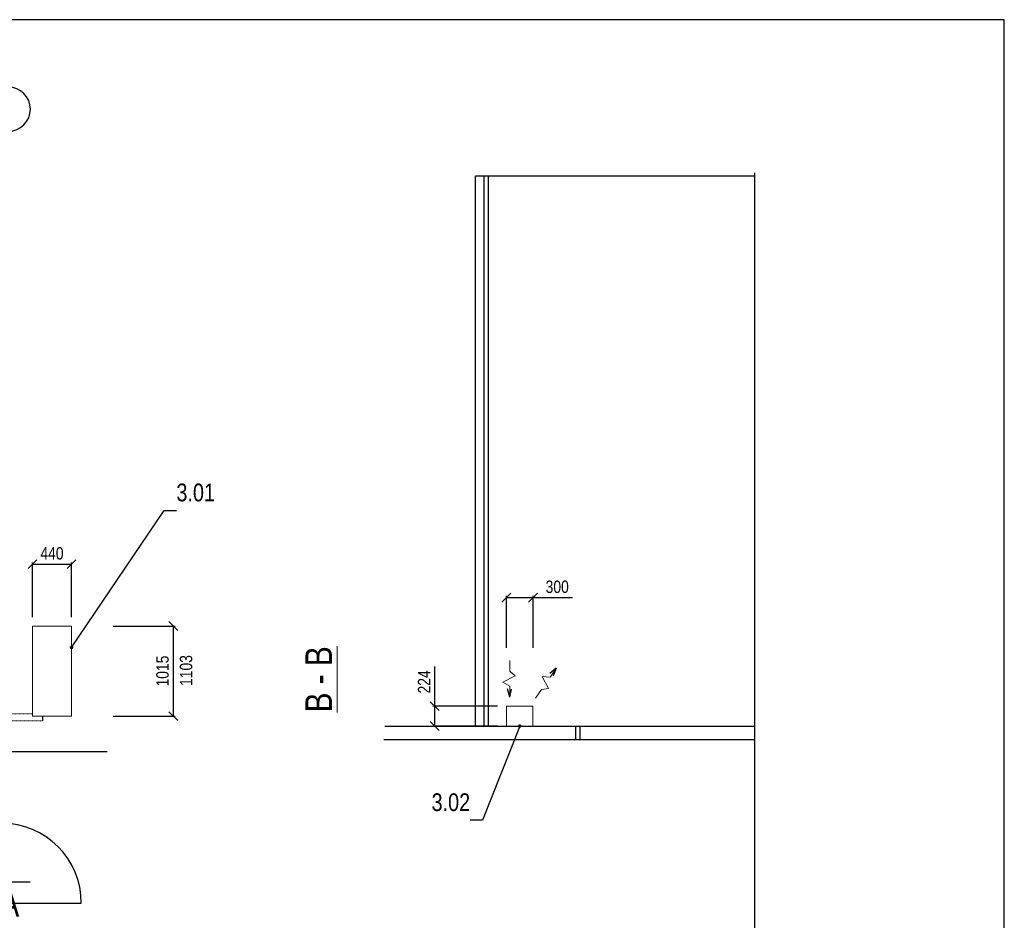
# Model space of a CAD drawing. Header units: millimetres. Extents: x 6491141 to 6692158, y 1846388 to 1929513.
# Tile 245 of 245: x 6681056 to 6692158, y 1906759 to 1916909. Entities that reach past the tile are written whole.
import ezdxf

# ---------------------------------------------------------------- set-up
doc = ezdxf.new("R2010")
doc.units = ezdxf.units.MM
doc.linetypes.add('DASHDOT', pattern=[1, 0.5, -0.25, 0, -0.25])
doc.layers.add('Koty VzT', color=7, linetype='Continuous', lineweight=15)
doc.layers.add('VZT', color=130, linetype='Continuous', lineweight=18)
for name, color, linetype in [('Pozice', 6, 'Continuous'), ('Stavba', 152, 'Continuous'), ('VzT šipky', 7, 'Continuous'), ('Řezy', 7, 'Continuous')]:
    doc.layers.add(name, color=color, linetype=linetype)
doc.styles.add('romans', font='arial.ttf', dxfattribs={"width": 0.8, "height": 140})
doc.dimstyles.new('koty50', dxfattribs={"dimtxt": 100, "dimasz": 100, "dimexe": 20, "dimexo": 100, "dimgap": 50, "dimtad": 3, "dimdec": 0, "dimtxsty": 'romans', "dimblk": 'OBLIQUE', "dimcen": -3, "dimclrd": 7, "dimclre": 7, "dimclrt": 7, "dimadec": 0, "dimazin": 0, "dimtfac": 1, "dimtdec": 0, "dimtmove": 0, "dimatfit": 3, "dimldrblk": 'OPEN30', "dimfxl": 1, "dimarcsym": 0})
doc.dimstyles.new('pozice50', dxfattribs={"dimtxt": 200, "dimasz": 40, "dimexe": 20, "dimexo": 100, "dimgap": 100, "dimtad": 3, "dimjust": 3, "dimdec": 0, "dimtxsty": 'romans', "dimblk": 'OBLIQUE', "dimcen": -3, "dimclrd": 7, "dimclre": 7, "dimclrt": 6, "dimadec": 0, "dimazin": 0, "dimtfac": 1, "dimtdec": 0, "dimtmove": 0, "dimatfit": 3, "dimldrblk": 'DOT', "dimfxl": 1, "dimarcsym": 0})

# ---------------------------------------------------------------- blocks, each defined once
blk = doc.blocks.new('_Dot')
at = {"color": 0, "linetype": 'ByBlock', "lineweight": -2}
blk.add_line((-0.5, 0), (-1, 0), dxfattribs=at)
at = {"color": 0, "linetype": 'ByBlock', "const_width": 0.5}
blk.add_lwpolyline([(-0.25, 0, 1), (0.25, 0, 1)], format="xyb", close=True, dxfattribs=at)
blk = doc.blocks.new('_Oblique')
at = {"color": 0, "lineweight": -2}
blk.add_line((-0.5, -0.5), (0.5, 0.5), dxfattribs=at)
blk = doc.blocks.new('*D32')
at = {"layer": 'DEFPOINTS', "color": 0, "transparency": 16777216}
for p in [(6682011, 1910075), (6682011, 1909060), (6682788, 1909060)]:
    blk.add_point(p, dxfattribs=at)
at = {"layer": 'Koty VzT', "color": 7, "lineweight": -2, "transparency": 16777216}
for p, q in [((6682111, 1910075), (6682808, 1910075)), ((6682788, 1910075), (6682788, 1909060)), ((6682111, 1909060), (6682808, 1909060))]:
    blk.add_line(p, q, dxfattribs=at)
at = {"layer": 'Koty VzT', "color": 7, "lineweight": -2, "transparency": 16777216, "xscale": 100, "yscale": 100, "zscale": 100}
for p, rotation in [((6682788, 1910075), 90), ((6682788, 1909060), 270)]:
    blk.add_blockref('_Oblique', p, dxfattribs=dict(at, rotation=rotation))
at = {"layer": 'Koty VzT', "color": 7, "transparency": 16777216, "insert": (6682667, 1909568), "char_height": 140, "attachment_point": 5, "rotation": 90, "style": 'romans'}
blk.add_mtext('1015', dxfattribs=at)
blk = doc.blocks.new('_Open30')
at = {"color": 0, "linetype": 'ByBlock', "lineweight": -2}
for p, q in [((-1, 0.27), (0, 0)), ((0, 0), (-1, -0.27)), ((0, 0), (-1, 0))]:
    blk.add_line(p, q, dxfattribs=at)
blk = doc.blocks.new('*D33')
at = {"layer": 'DEFPOINTS', "color": 0, "transparency": 16777216}
for p in [(6681640, 1910772), (6681200, 1910075), (6681640, 1910075)]:
    blk.add_point(p, dxfattribs=at)
at = {"layer": 'Koty VzT', "color": 7, "lineweight": -2, "transparency": 16777216}
for p, q in [((6681200, 1910175), (6681200, 1910792)), ((6681640, 1910175), (6681640, 1910792)), ((6681200, 1910772), (6681640, 1910772))]:
    blk.add_line(p, q, dxfattribs=at)
at = {"layer": 'Koty VzT', "color": 7, "lineweight": -2, "transparency": 16777216, "xscale": 100, "yscale": 100, "zscale": 100, "rotation": 180}
blk.add_blockref('_Oblique', (6681200, 1910772), dxfattribs=at)
at = {"layer": 'Koty VzT', "color": 7, "lineweight": -2, "transparency": 16777216, "xscale": 100, "yscale": 100, "zscale": 100}
blk.add_blockref('_Oblique', (6681640, 1910772), dxfattribs=at)
at = {"layer": 'Koty VzT', "color": 7, "transparency": 16777216, "insert": (6681420, 1910894), "char_height": 140, "attachment_point": 5, "style": 'romans'}
blk.add_mtext('440', dxfattribs=at)
blk = doc.blocks.new('*D34')
at = {"layer": 'DEFPOINTS', "color": 0, "transparency": 16777216}
for p in [(6686844, 1910396), (6686544, 1909730), (6686844, 1909730)]:
    blk.add_point(p, dxfattribs=at)
at = {"layer": 'Koty VzT', "color": 7, "lineweight": -2, "transparency": 16777216}
for p, q in [((6686544, 1909830), (6686544, 1910416)), ((6686544, 1910396), (6686844, 1910396)), ((6686844, 1909830), (6686844, 1910416)), ((6686844, 1910396), (6687291, 1910396))]:
    blk.add_line(p, q, dxfattribs=at)
at = {"layer": 'Koty VzT', "color": 7, "lineweight": -2, "transparency": 16777216, "xscale": 100, "yscale": 100, "zscale": 100, "rotation": 180}
blk.add_blockref('_Oblique', (6686544, 1910396), dxfattribs=at)
at = {"layer": 'Koty VzT', "color": 7, "lineweight": -2, "transparency": 16777216, "xscale": 100, "yscale": 100, "zscale": 100}
blk.add_blockref('_Oblique', (6686844, 1910396), dxfattribs=at)
at = {"layer": 'Koty VzT', "color": 7, "transparency": 16777216, "insert": (6687117, 1910517), "char_height": 140, "attachment_point": 5, "style": 'romans'}
blk.add_mtext('300', dxfattribs=at)
blk = doc.blocks.new('*D35')
at = {"layer": 'DEFPOINTS', "color": 0, "transparency": 16777216}
for p in [(6685736, 1909172), (6686544, 1909172), (6686544, 1908948)]:
    blk.add_point(p, dxfattribs=at)
at = {"layer": 'Koty VzT', "color": 7, "lineweight": -2, "transparency": 16777216}
for p, q in [((6685736, 1909172), (6685736, 1909621)), ((6686444, 1909172), (6685716, 1909172)), ((6685736, 1908948), (6685736, 1909172)), ((6686444, 1908948), (6685716, 1908948))]:
    blk.add_line(p, q, dxfattribs=at)
at = {"layer": 'Koty VzT', "color": 7, "lineweight": -2, "transparency": 16777216, "xscale": 100, "yscale": 100, "zscale": 100}
for p, rotation in [((6685736, 1909172), 90), ((6685736, 1908948), 270)]:
    blk.add_blockref('_Oblique', p, dxfattribs=dict(at, rotation=rotation))
at = {"layer": 'Koty VzT', "color": 7, "transparency": 16777216, "insert": (6685616, 1909446), "char_height": 140, "attachment_point": 5, "rotation": 90, "style": 'romans'}
blk.add_mtext('224', dxfattribs=at)

msp = doc.modelspace()

# ---------------------------------------------------------------- linework, layer by layer
msp.add_lwpolyline([(6629158.1, 1916908.7), (6629158.1, 1894633.7), (6692158.1, 1894633.7), (6692158.1, 1916908.7)], close=True)
at = {"layer": 'Pozice'}
msp.add_line((6681316.2, 1909005.4), (6681316.2, 1909060.3), dxfattribs=at)
at = {"layer": 'Stavba'}
for p, q in [((6686193.8, 1908947.8), (6686193.8, 1915147.8)), ((6686193.8, 1915147.8), (6689343.8, 1915147.8)), ((6686293.8, 1908947.8), (6686293.8, 1915147.8)), ((6686343.8, 1908947.8), (6686343.8, 1915147.8)), ((6689343.8, 1908395.3), (6689343.8, 1915184.1)), ((6685172.8, 1908947.8), (6687323.8, 1908947.8)), ((6687323.8, 1908947.8), (6689343.8, 1908947.8)), ((6687323.8, 1908947.8), (6687323.8, 1908797.8)), ((6687373.8, 1908947.8), (6687373.8, 1908797.8)), ((6685162.8, 1908797.8), (6687323.8, 1908797.8)), ((6687323.8, 1908797.8), (6689343.8, 1908797.8)), ((6660555.1, 1908662.8), (6682042.3, 1908662.8)), ((6689343.8, 1905547.8), (6689343.8, 1908395.3)), ((6680850.7, 1906952.8), (6681750.7, 1906952.8))]:
    msp.add_line(p, q, dxfattribs=at)
for centre, radius, start in [((6680926.9, 1915900.2), 250, 270), ((6680850.7, 1906952.8), 900, 0)]:
    msp.add_arc(centre, radius, start, 90, dxfattribs=at)
at = {"layer": 'VZT'}
for p, q in [((6681200.3, 1910075.3), (6681640.3, 1910075.3)), ((6681200.3, 1909060.3), (6681200.3, 1910075.3)), ((6681640.3, 1910075.3), (6681640.3, 1909060.3)), ((6686543.8, 1908947.8), (6686543.8, 1909171.8)), ((6686543.8, 1909171.8), (6686843.8, 1909171.8)), ((6686843.8, 1909171.8), (6686843.8, 1908947.8)), ((6681640.3, 1909060.3), (6681200.3, 1909060.3)), ((6686843.8, 1908947.8), (6686543.8, 1908947.8))]:
    msp.add_line(p, q, dxfattribs=at)
at = {"layer": 'VZT', "linetype": 'DASHDOT', "ltscale": 15}
for p, q in [((6669618.7, 1909085.8), (6681200.3, 1909085.8)), ((6678115.7, 1909005.4), (6681316.2, 1909005.4))]:
    msp.add_line(p, q, dxfattribs=at)
at = {"layer": 'VzT šipky', "color": 7, "lineweight": 0}
for p, q in [((6686583.6, 1909566.4), (6686583.6, 1909685.4)), ((6686583.6, 1909685.4), (6686583.6, 1909654.9)), ((6686642.2, 1909513.4), (6686583.6, 1909566.4)), ((6687106.9, 1909601.4), (6687055, 1909527.2)), ((6686503.8, 1909443.7), (6686642.2, 1909513.4)), ((6687035.6, 1909499.6), (6686946.3, 1909506.9)), ((6686946.3, 1909506.9), (6687019.7, 1909370.4)), ((6687055, 1909527.2), (6687035.6, 1909499.6)), ((6686581.1, 1909398.4), (6686503.8, 1909443.7)), ((6686581.1, 1909364.7), (6686581.1, 1909398.4)), ((6686581.1, 1909274.2), (6686581.1, 1909364.7)), ((6686941.3, 1909360.6), (6686873, 1909263.1)), ((6687019.7, 1909370.4), (6686941.3, 1909360.6)), ((6686873, 1909263.1), (6686890.5, 1909288.2))]:
    msp.add_line(p, q, dxfattribs=at)
at = {"layer": 'VzT šipky', "color": 7, "lineweight": 25}
for p, q in [((6687106.9, 1909601.4), (6687034.5, 1909540.3)), ((6687106.9, 1909601.4), (6687072.5, 1909515.5)), ((6686581.1, 1909274.2), (6686556.9, 1909365.8)), ((6686581.1, 1909274.2), (6686602.2, 1909364.3))]:
    msp.add_line(p, q, dxfattribs=at)
at = {"layer": 'Řezy', "ltscale": 250}
msp.add_line((6680475.6, 1907191.8), (6681175.6, 1907191.8), dxfattribs=at)

# ---------------------------------------------------------------- texts
at = {"layer": 'Koty VzT', "attachment_point": 1, "rotation": 90, "style": 'romans'}
for s, insert, char_height, width in [('{\\LB - B}', (6684276.8, 1909102.6), 300, 1542.283), ('{1103}', (6682861.9, 1909399.9), 140, 614.763)]:
    msp.add_mtext(s, dxfattribs=dict(at, insert=insert, char_height=char_height, width=width))
at = {"layer": 'Pozice', "color": 6, "char_height": 200, "style": 'romans'}
for s, insert, width, attachment_point in [('3.01', (6682823.2, 1911477.9), 452.064, 7), ('3.02', (6686135.1, 1907987.1), 351.388, 9)]:
    msp.add_mtext(s, dxfattribs=dict(at, insert=insert, width=width, attachment_point=attachment_point))
at = {"layer": 'Řezy', "color": 6, "ltscale": 250, "insert": (6680827.8, 1907100.8), "char_height": 300, "width": 261.529, "attachment_point": 1, "style": 'romans'}
msp.add_mtext('{\\fArial|b0|i0|c238|p34;A}', dxfattribs=at)

# ---------------------------------------------------------------- dimensions: what is measured, and where the dimension line sits
at = {"layer": 'Koty VzT'}
for base, p1, p2, picture, middle in [((6681640.3, 1910772.3), (6681200.3, 1910075.3), (6681640.3, 1910075.3), '*D33', (6681420.3, 1910893.8)), ((6686843.8, 1910395.9), (6686543.8, 1909729.8), (6686843.8, 1909729.8), '*D34', (6687117.3, 1910517.4))]:
    dim = msp.add_linear_dim(base=base, p1=p1, p2=p2, dimstyle='koty50', dxfattribs=at)
    dim.commit()
    dim.dimension.update_dxf_attribs({"geometry": picture, "text_midpoint": middle})
for base, p1, p2, picture, middle in [((6682788.3, 1909060.3), (6682010.6, 1910075.3), (6682010.6, 1909060.3), '*D32', (6682666.8, 1909567.8)), ((6685736.5, 1909171.8), (6686543.8, 1908947.8), (6686543.8, 1909171.8), '*D35', (6685616.2, 1909446.2))]:
    dim = msp.add_linear_dim(base=base, p1=p1, p2=p2, angle=90, dimstyle='koty50', dxfattribs=at)
    dim.commit()
    dim.dimension.update_dxf_attribs({"geometry": picture, "text_midpoint": middle})

# ---------------------------------------------------------------- leaders
at = {"layer": 'Pozice', "annotation_type": 0, "has_hookline": 1}
for points, hookline_direction in [([(6681640.3, 1909834.9), (6682683.2, 1911377.9), (6682723.2, 1911377.9)], 0), ([(6686693.8, 1908947.8), (6686275.1, 1907887.1), (6686235.1, 1907887.1)], 1)]:
    msp.add_leader(points, dimstyle='pozice50', override={"dimtad": 1}, dxfattribs=dict(at, hookline_direction=hookline_direction))

doc.saveas('drawing.dxf')
